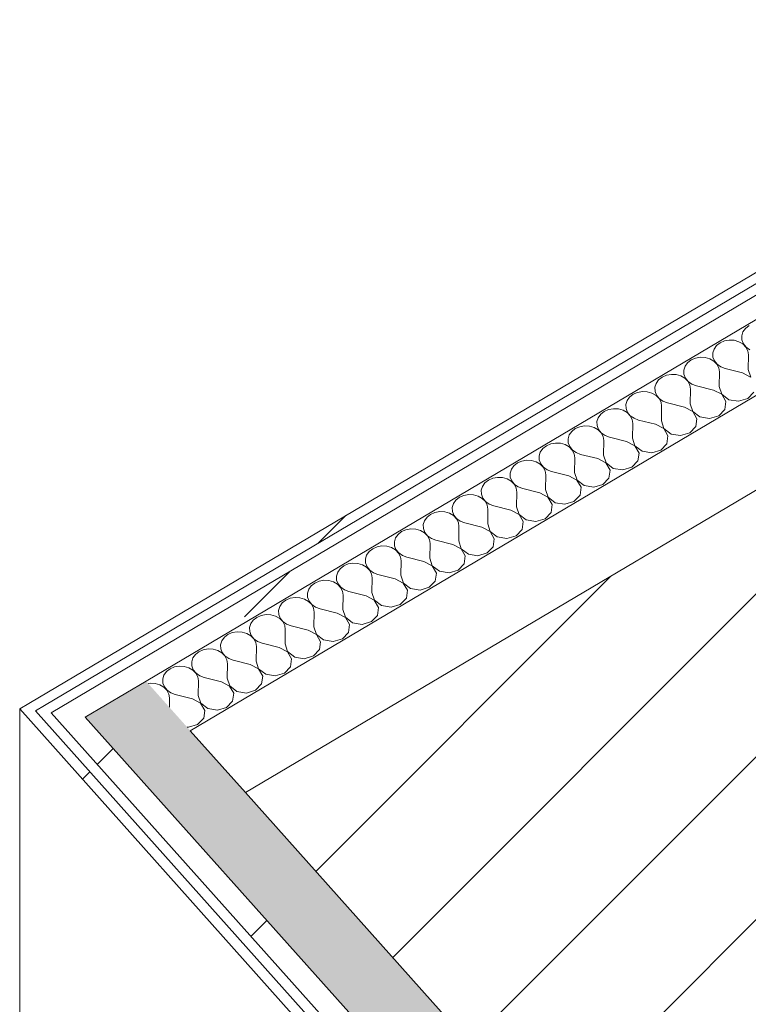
# Model space of a CAD drawing. Header units: millimetres. Extents: x -36631 to 27388, y -24993 to 6945.
# Tile 222 of 256: x 10720 to 11132, y -10882 to -10326. Entities that reach past the tile are written whole.
import ezdxf

# ---------------------------------------------------------------- set-up
doc = ezdxf.new("R2010")
doc.units = ezdxf.units.MM
doc.header["$MEASUREMENT"] = 0
doc.linetypes.add('Wipeout_Contour', pattern=[1000, 0, -1000])
doc.layers.add('10_ESTR_Pilars', color=7, linetype='Continuous')
doc.layers.add('Nuevo_08_E_Envans secs', color=7, linetype='Continuous')
for name, color, linetype, lineweight in [('10_ESTR_Pilars_Pluma_Nº__28', 7, 'Continuous', 20), ('10_ESTR_Pilars_Pluma_Nº__42', 8, 'Continuous', 25), ('Nuevo_08_E_Envans secs_Pluma_Nº__1', 7, 'Continuous', 5), ('Nuevo_08_E_Envans secs_Pluma_Nº__47', 7, 'Continuous', 20)]:
    doc.layers.add(name, color=color, linetype=linetype, lineweight=lineweight)
for name, color, linetype, lineweight, true_color in [('Nuevo_08_E_Envans secs_Pluma_Nº__102', 7, 'Continuous', 5, 0xcccccc), ('Nuevo_08_E_Envans secs_Pluma_Nº__171', 171, 'Continuous', 13, 0xaaaaff), ('Nuevo_08_E_Envans secs_Pluma_Nº__177', 7, 'Continuous', 15, 0xf7e046)]:
    doc.layers.add(name, color=color, linetype=linetype, lineweight=lineweight, true_color=true_color)
pattern_1 = [(45, (0, 0), (-183.8478, 183.8478), [195, -65]), (45, (7e-14, 183.85), (-183.8478, 183.8478), [195, -65])]

# ---------------------------------------------------------------- blocks, each defined once
blk = doc.blocks.new('Elem Sección_63_1')
at = {"color": 254, "linetype": 'Wipeout_Contour', "lineweight": 0, "ltscale": 62146.954789}
blk.add_wipeout([(11429.06, -10898.59), (11148.17, -10584.27), (10847.79, -10762.15), (11128.68, -11076.47)], dxfattribs=at).dxf.layer = '10_ESTR_Pilars'
at = {"layer": '10_ESTR_Pilars_Pluma_Nº__42', "linetype": 'Continuous', "lineweight": 25}
h = blk.add_hatch(dxfattribs=at)
h.set_pattern_fill('00_GCT_trama_45º_e1_400__05', color=8, style=0, pattern_type=2)
h.set_pattern_definition([(45, (0, 0), (-45.96194, 45.96194), [])])
h.paths.add_polyline_path([(11429.06, -10898.59), (11148.17, -10584.27), (10847.79, -10762.15), (11128.68, -11076.47)])
at = {"layer": '10_ESTR_Pilars_Pluma_Nº__28', "color": 7, "linetype": 'Continuous', "lineweight": 20}
blk.add_line((11148.17, -10584.27), (10847.79, -10762.15), dxfattribs=at)
at = {"layer": '10_ESTR_Pilars_Pluma_Nº__28', "color": 7, "linetype": 'Continuous', "lineweight": 20, "flags": 128}
blk.add_lwpolyline([(10847.79, -10762.15), (10964.52, -10892.77), (11008.21, -10941.66), (11016.33, -10950.75), (11024.44, -10959.83), (11028.19, -10964.02), (11031.93, -10968.21)], dxfattribs=at)
blk = doc.blocks.new('*X328')
at = {"layer": 'Nuevo_08_E_Envans secs_Pluma_Nº__102', "linetype": 'Continuous', "lineweight": 5, "true_color": 0xcccccc}
blk.add_hatch(color=254, dxfattribs=at).paths.add_polyline_path([(10791.62, -10699.29), (10757.29, -10719.62), (10913.96, -10894.94), (10930.19, -10913.1), (10964.52, -10892.77)])
blk = doc.blocks.new('Elem Sección_270_1')
at = {"layer": 'Nuevo_08_E_Envans secs', "lineweight": 0}
blk.add_blockref('*X328', (0, 0), dxfattribs=at)
at = {"color": 254, "linetype": 'Wipeout_Contour', "lineweight": 0, "ltscale": 61124.39772}
blk.add_wipeout([(10725.38, -10711.82), (10720.23, -10714.86), (10885.02, -10899.26), (10890.16, -10896.21)], dxfattribs=at).dxf.layer = 'Nuevo_08_E_Envans secs'
at = {"layer": 'Nuevo_08_E_Envans secs_Pluma_Nº__171', "linetype": 'Continuous', "lineweight": 13, "true_color": 0xaaaaff}
h = blk.add_hatch(dxfattribs=at)
h.set_pattern_fill('Panellat_HPL_0001', color=161, style=0, pattern_type=2)
h.set_pattern_definition(pattern_1)
h.paths.add_polyline_path([(10725.38, -10711.82), (10720.23, -10714.86), (10885.02, -10899.26), (10890.16, -10896.21)])
at = {"layer": 'Nuevo_08_E_Envans secs_Pluma_Nº__1', "color": 7, "linetype": 'Continuous', "lineweight": 5}
blk.add_line((10725.38, -10711.82), (10720.23, -10714.86), dxfattribs=at)
at = {"layer": 'Nuevo_08_E_Envans secs_Pluma_Nº__47', "color": 7, "linetype": 'Continuous', "lineweight": 20}
blk.add_line((10720.23, -10714.86), (10720.23, -10996.85), dxfattribs=at)
at = {"color": 254, "linetype": 'Wipeout_Contour', "lineweight": 0, "ltscale": 76371.112756}
blk.add_wipeout([(10738.02, -10717.15), (10902.8, -10901.55), (10913.96, -10894.94), (10757.29, -10719.62), (10749.17, -10710.54)], dxfattribs=at).dxf.layer = 'Nuevo_08_E_Envans secs'
at = {"layer": 'Nuevo_08_E_Envans secs_Pluma_Nº__177', "linetype": 'Continuous', "lineweight": 15, "true_color": 0xf7e046}
h = blk.add_hatch(dxfattribs=at)
h.set_pattern_fill('Panellat_HPL_0001', color=53, style=0, pattern_type=2)
h.set_pattern_definition(pattern_1)
h.paths.add_polyline_path([(10738.02, -10717.15), (10902.8, -10901.55), (10913.96, -10894.94), (10757.29, -10719.62), (10749.17, -10710.54)])
at = {"layer": 'Nuevo_08_E_Envans secs_Pluma_Nº__1', "color": 7, "linetype": 'Continuous', "lineweight": 5}
for p, q in [((10720.23, -10714.86), (10885.02, -10899.26)), ((10816.58, -10727.23), (10847.79, -10762.15))]:
    blk.add_line(p, q, dxfattribs=at)
at = {"layer": 'Nuevo_08_E_Envans secs_Pluma_Nº__1', "color": 7, "linetype": 'Continuous', "lineweight": 5, "flags": 128}
for points in [[(10729.12, -10716.01), (10890.16, -10896.21), (10893.91, -10900.41)], [(10738.02, -10717.15), (10899.06, -10897.36), (10902.8, -10901.55)], [(10757.29, -10719.62), (10913.96, -10894.94), (10922.08, -10904.02), (10930.19, -10913.1)]]:
    blk.add_lwpolyline(points, dxfattribs=at)
blk = doc.blocks.new('*X390')
at = {"layer": 'Nuevo_08_E_Envans secs_Pluma_Nº__102', "color": 254, "linetype": 'Continuous', "lineweight": 5, "true_color": 0xcccccc}
for p, q in [((11132.07, -10498.69), (11130.06, -10500.27)), ((11128.66, -10502.23), (11127.97, -10504.43)), ((11127.97, -10504.43), (11128.04, -10506.7)), ((11130.06, -10500.27), (11128.66, -10502.23)), ((11113.71, -10509.95), (11112.31, -10511.91)), ((11115.72, -10508.37), (11113.71, -10509.95)), ((11118.18, -10507.3), (11115.72, -10508.37)), ((11120.91, -10506.82), (11118.18, -10507.3)), ((11123.69, -10506.96), (11120.91, -10506.82)), ((11126.32, -10507.72), (11123.69, -10506.96)), ((11128.59, -10509.03), (11126.32, -10507.72)), ((11128.04, -10506.7), (11128.88, -10508.86)), ((11130.34, -10510.8), (11128.59, -10509.03)), ((11128.88, -10508.86), (11130.41, -10510.76)), ((11112.31, -10511.91), (11111.62, -10514.11)), ((11111.62, -10514.11), (11111.7, -10516.38)), ((11131.43, -10512.89), (11130.34, -10510.8)), ((11130.41, -10510.76), (11132.51, -10512.25)), ((11131.77, -10515.14), (11131.43, -10512.89)), ((11131.62, -10523.37), (11131.77, -10515.14)), ((11097.37, -10519.63), (11095.96, -10521.59)), ((11099.37, -10518.05), (11097.37, -10519.63)), ((11101.83, -10516.98), (11099.37, -10518.05)), ((11104.56, -10516.5), (11101.83, -10516.98)), ((11107.34, -10516.64), (11104.56, -10516.5)), ((11109.97, -10517.4), (11107.34, -10516.64)), ((11112.25, -10518.71), (11109.97, -10517.4)), ((11111.7, -10516.38), (11112.53, -10518.54)), ((11113.99, -10520.48), (11112.25, -10518.71)), ((11112.53, -10518.54), (11114.06, -10520.44)), ((11115.08, -10522.57), (11113.99, -10520.48)), ((11114.06, -10520.44), (11116.17, -10521.93)), ((11085.49, -10526.66), (11083.03, -10527.73)), ((11088.21, -10526.18), (11085.49, -10526.66)), ((11091, -10526.32), (11088.21, -10526.18)), ((11093.62, -10527.08), (11091, -10526.32)), ((11095.96, -10521.59), (11095.28, -10523.79)), ((11095.28, -10523.79), (11095.35, -10526.06)), ((11095.35, -10526.06), (11096.18, -10528.23)), ((11115.42, -10524.82), (11115.08, -10522.57)), ((11115.28, -10533.05), (11115.42, -10524.82)), ((11116.17, -10521.93), (11118.69, -10522.89)), ((11128.35, -10525.31), (11118.69, -10522.89)), ((11132.99, -10527.75), (11128.35, -10525.31)), ((11131.62, -10523.37), (11133.05, -10527.71)), ((11079.62, -10531.27), (11078.93, -10533.47)), ((11081.02, -10529.31), (11079.62, -10531.27)), ((11083.03, -10527.73), (11081.02, -10529.31)), ((11095.9, -10528.39), (11093.62, -10527.08)), ((11097.65, -10530.16), (11095.9, -10528.39)), ((11096.18, -10528.23), (11097.71, -10530.12)), ((11098.73, -10532.25), (11097.65, -10530.16)), ((11097.71, -10530.12), (11099.82, -10531.61)), ((11099.08, -10534.5), (11098.73, -10532.25)), ((11099.82, -10531.61), (11102.35, -10532.57)), ((11112.01, -10534.99), (11102.35, -10532.57)), ((11066.68, -10537.41), (11064.67, -10538.99)), ((11069.14, -10536.34), (11066.68, -10537.41)), ((11071.87, -10535.86), (11069.14, -10536.34)), ((11074.65, -10536.01), (11071.87, -10535.86)), ((11077.28, -10536.76), (11074.65, -10536.01)), ((11079.55, -10538.07), (11077.28, -10536.76)), ((11078.93, -10533.47), (11079, -10535.74)), ((11079, -10535.74), (11079.84, -10537.91)), ((11081.3, -10539.84), (11079.55, -10538.07)), ((11079.84, -10537.91), (11081.37, -10539.8)), ((11098.93, -10542.73), (11099.08, -10534.5)), ((11116.64, -10537.43), (11112.01, -10534.99)), ((11115.28, -10533.05), (11116.71, -10537.39)), ((11119, -10541.5), (11116.64, -10537.43)), ((11116.71, -10537.39), (11120.73, -10540.47)), ((11131.33, -10539.82), (11134.74, -10536.28)), ((11063.27, -10540.95), (11062.58, -10543.15)), ((11062.58, -10543.15), (11062.66, -10545.42)), ((11064.67, -10538.99), (11063.27, -10540.95)), ((11082.39, -10541.93), (11081.3, -10539.84)), ((11081.37, -10539.8), (11083.47, -10541.29)), ((11082.73, -10544.19), (11082.39, -10541.93)), ((11083.47, -10541.29), (11086, -10542.25)), ((11095.66, -10544.67), (11086, -10542.25)), ((11098.93, -10542.73), (11100.36, -10547.07)), ((11118.39, -10545.96), (11119, -10541.5)), ((11120.73, -10540.47), (11126.14, -10541.37)), ((11126.14, -10541.37), (11131.33, -10539.82)), ((11048.33, -10548.67), (11046.92, -10550.63)), ((11050.33, -10547.09), (11048.33, -10548.67)), ((11052.79, -10546.03), (11050.33, -10547.09)), ((11055.52, -10545.54), (11052.79, -10546.03)), ((11058.3, -10545.69), (11055.52, -10545.54)), ((11060.93, -10546.44), (11058.3, -10545.69)), ((11063.2, -10547.76), (11060.93, -10546.44)), ((11062.66, -10545.42), (11063.49, -10547.59)), ((11064.95, -10549.52), (11063.2, -10547.76)), ((11063.49, -10547.59), (11065.02, -10549.48)), ((11082.58, -10552.41), (11082.73, -10544.19)), ((11100.29, -10547.11), (11095.66, -10544.67)), ((11102.66, -10551.18), (11100.29, -10547.11)), ((11100.36, -10547.07), (11104.38, -10550.15)), ((11114.98, -10549.5), (11118.39, -10545.96)), ((11046.92, -10550.63), (11046.23, -10552.83)), ((11046.23, -10552.83), (11046.31, -10555.1)), ((11066.04, -10551.61), (11064.95, -10549.52)), ((11065.02, -10549.48), (11067.13, -10550.97)), ((11066.38, -10553.87), (11066.04, -10551.61)), ((11066.24, -10562.09), (11066.38, -10553.87)), ((11067.13, -10550.97), (11069.65, -10551.93)), ((11079.31, -10554.35), (11069.65, -10551.93)), ((11083.95, -10556.79), (11079.31, -10554.35)), ((11082.58, -10552.41), (11084.01, -10556.75)), ((11102.04, -10555.64), (11102.66, -10551.18)), ((11104.38, -10550.15), (11109.79, -10551.05)), ((11109.79, -10551.05), (11114.98, -10549.5)), ((11030.58, -10560.31), (11029.89, -10562.51)), ((11031.98, -10558.35), (11030.58, -10560.31)), ((11033.99, -10556.78), (11031.98, -10558.35)), ((11036.45, -10555.71), (11033.99, -10556.78)), ((11039.17, -10555.22), (11036.45, -10555.71)), ((11041.95, -10555.37), (11039.17, -10555.22)), ((11044.58, -10556.12), (11041.95, -10555.37)), ((11046.86, -10557.44), (11044.58, -10556.12)), ((11046.31, -10555.1), (11047.14, -10557.27)), ((11048.61, -10559.2), (11046.86, -10557.44)), ((11047.14, -10557.27), (11048.67, -10559.17)), ((11049.69, -10561.29), (11048.61, -10559.2)), ((11048.67, -10559.17), (11050.78, -10560.65)), ((11086.31, -10560.86), (11083.95, -10556.79)), ((11084.01, -10556.75), (11088.04, -10559.83)), ((11088.04, -10559.83), (11093.45, -10560.73)), ((11093.45, -10560.73), (11098.63, -10559.18)), ((11098.63, -10559.18), (11102.04, -10555.64)), ((11020.1, -10565.39), (11017.64, -10566.46)), ((11022.82, -10564.91), (11020.1, -10565.39)), ((11025.61, -10565.05), (11022.82, -10564.91)), ((11028.24, -10565.8), (11025.61, -10565.05)), ((11030.51, -10567.12), (11028.24, -10565.8)), ((11029.89, -10562.51), (11029.96, -10564.78)), ((11029.96, -10564.78), (11030.8, -10566.95)), ((11050.04, -10563.55), (11049.69, -10561.29)), ((11049.89, -10571.77), (11050.04, -10563.55)), ((11050.78, -10560.65), (11053.31, -10561.61)), ((11062.97, -10564.03), (11053.31, -10561.61)), ((11067.6, -10566.47), (11062.97, -10564.03)), ((11066.24, -10562.09), (11067.67, -10566.43)), ((11082.29, -10568.86), (11085.69, -10565.33)), ((11085.69, -10565.33), (11086.31, -10560.86)), ((11014.23, -10569.99), (11013.54, -10572.19)), ((11015.63, -10568.03), (11014.23, -10569.99)), ((11017.64, -10566.46), (11015.63, -10568.03)), ((11032.26, -10568.89), (11030.51, -10567.12)), ((11030.8, -10566.95), (11032.32, -10568.85)), ((11033.35, -10570.98), (11032.26, -10568.89)), ((11032.32, -10568.85), (11034.43, -10570.33)), ((11033.69, -10573.23), (11033.35, -10570.98)), ((11034.43, -10570.33), (11036.96, -10571.29)), ((11046.62, -10573.71), (11036.96, -10571.29)), ((11069.96, -10570.54), (11067.6, -10566.47)), ((11067.67, -10566.43), (11071.69, -10569.52)), ((11069.35, -10575.01), (11069.96, -10570.54)), ((11071.69, -10569.52), (11077.1, -10570.41)), ((11077.1, -10570.41), (11082.29, -10568.86)), ((11001.29, -10576.14), (10999.28, -10577.71)), ((11003.75, -10575.07), (11001.29, -10576.14)), ((11006.48, -10574.59), (11003.75, -10575.07)), ((11009.26, -10574.73), (11006.48, -10574.59)), ((11011.89, -10575.49), (11009.26, -10574.73)), ((11014.16, -10576.8), (11011.89, -10575.49)), ((11013.54, -10572.19), (11013.61, -10574.46)), ((11013.61, -10574.46), (11014.45, -10576.63)), ((11015.91, -10578.57), (11014.16, -10576.8)), ((11014.45, -10576.63), (11015.98, -10578.53)), ((11033.54, -10581.45), (11033.69, -10573.23)), ((11051.25, -10576.15), (11046.62, -10573.71)), ((11049.89, -10571.77), (11051.32, -10576.12)), ((11053.62, -10580.22), (11051.25, -10576.15)), ((11051.32, -10576.12), (11055.34, -10579.2)), ((11065.94, -10578.54), (11069.35, -10575.01)), ((10997.88, -10579.68), (10997.19, -10581.87)), ((10997.19, -10581.87), (10997.27, -10584.14)), ((10999.28, -10577.71), (10997.88, -10579.68)), ((11017, -10580.66), (11015.91, -10578.57)), ((11015.98, -10578.53), (11018.09, -10580.01)), ((11017.34, -10582.91), (11017, -10580.66)), ((11018.09, -10580.01), (11020.61, -10580.97)), ((11030.27, -10583.39), (11020.61, -10580.97)), ((11033.54, -10581.45), (11034.97, -10585.8)), ((11053, -10584.69), (11053.62, -10580.22)), ((11055.34, -10579.2), (11060.75, -10580.1)), ((11060.75, -10580.1), (11065.94, -10578.54)), ((10982.94, -10587.39), (10981.54, -10589.36)), ((10984.94, -10585.82), (10982.94, -10587.39)), ((10987.4, -10584.75), (10984.94, -10585.82)), ((10990.13, -10584.27), (10987.4, -10584.75)), ((10992.91, -10584.41), (10990.13, -10584.27)), ((10995.54, -10585.17), (10992.91, -10584.41)), ((10997.82, -10586.48), (10995.54, -10585.17)), ((10997.27, -10584.14), (10998.1, -10586.31)), ((10999.56, -10588.25), (10997.82, -10586.48)), ((10998.1, -10586.31), (10999.63, -10588.21)), ((11017.19, -10591.13), (11017.34, -10582.91)), ((11034.91, -10585.84), (11030.27, -10583.39)), ((11037.27, -10589.9), (11034.91, -10585.84)), ((11034.97, -10585.8), (11038.99, -10588.88)), ((11049.59, -10588.22), (11053, -10584.69)), ((10981.54, -10589.36), (10980.85, -10591.56)), ((10980.85, -10591.56), (10980.92, -10593.82)), ((11000.65, -10590.34), (10999.56, -10588.25)), ((10999.63, -10588.21), (11001.74, -10589.69)), ((11001, -10592.59), (11000.65, -10590.34)), ((11000.85, -10600.82), (11001, -10592.59)), ((11001.74, -10589.69), (11004.26, -10590.65)), ((11013.92, -10593.07), (11004.26, -10590.65)), ((11018.56, -10595.52), (11013.92, -10593.07)), ((11017.19, -10591.13), (11018.63, -10595.48)), ((11036.65, -10594.37), (11037.27, -10589.9)), ((11038.99, -10588.88), (11044.41, -10589.78)), ((11044.41, -10589.78), (11049.59, -10588.22)), ((10965.19, -10599.04), (10964.5, -10601.24)), ((10966.59, -10597.07), (10965.19, -10599.04)), ((10968.6, -10595.5), (10966.59, -10597.07)), ((10971.06, -10594.43), (10968.6, -10595.5)), ((10973.78, -10593.95), (10971.06, -10594.43)), ((10976.57, -10594.09), (10973.78, -10593.95)), ((10979.19, -10594.85), (10976.57, -10594.09)), ((10981.47, -10596.16), (10979.19, -10594.85)), ((10980.92, -10593.82), (10981.75, -10595.99)), ((10983.22, -10597.93), (10981.47, -10596.16)), ((10981.75, -10595.99), (10983.28, -10597.89)), ((10984.3, -10600.02), (10983.22, -10597.93)), ((10983.28, -10597.89), (10985.39, -10599.37)), ((11020.92, -10599.58), (11018.56, -10595.52)), ((11018.63, -10595.48), (11022.65, -10598.56)), ((11022.65, -10598.56), (11028.06, -10599.46)), ((11028.06, -10599.46), (11033.24, -10597.91)), ((11033.24, -10597.91), (11036.65, -10594.37)), ((10954.71, -10604.11), (10952.25, -10605.18)), ((10957.44, -10603.63), (10954.71, -10604.11)), ((10960.22, -10603.77), (10957.44, -10603.63)), ((10962.85, -10604.53), (10960.22, -10603.77)), ((10965.12, -10605.84), (10962.85, -10604.53)), ((10964.5, -10601.24), (10964.57, -10603.51)), ((10964.57, -10603.51), (10965.41, -10605.67)), ((10984.65, -10602.27), (10984.3, -10600.02)), ((10984.5, -10610.5), (10984.65, -10602.27)), ((10985.39, -10599.37), (10987.92, -10600.33)), ((10997.58, -10602.75), (10987.92, -10600.33)), ((11002.21, -10605.2), (10997.58, -10602.75)), ((11000.85, -10600.82), (11002.28, -10605.16)), ((11016.9, -10607.59), (11020.31, -10604.05)), ((11020.31, -10604.05), (11020.92, -10599.58)), ((10948.84, -10608.72), (10948.15, -10610.92)), ((10950.24, -10606.76), (10948.84, -10608.72)), ((10952.25, -10605.18), (10950.24, -10606.76)), ((10966.87, -10607.61), (10965.12, -10605.84)), ((10965.41, -10605.67), (10966.94, -10607.57)), ((10967.96, -10609.7), (10966.87, -10607.61)), ((10966.94, -10607.57), (10969.04, -10609.05)), ((10968.3, -10611.95), (10967.96, -10609.7)), ((10969.04, -10609.05), (10971.57, -10610.01)), ((10981.23, -10612.43), (10971.57, -10610.01)), ((11004.57, -10609.26), (11002.21, -10605.2)), ((11002.28, -10605.16), (11006.3, -10608.24)), ((11003.96, -10613.73), (11004.57, -10609.26)), ((11006.3, -10608.24), (11011.71, -10609.14)), ((11011.71, -10609.14), (11016.9, -10607.59)), ((10935.9, -10614.86), (10933.9, -10616.44)), ((10938.36, -10613.79), (10935.9, -10614.86)), ((10941.09, -10613.31), (10938.36, -10613.79)), ((10943.87, -10613.45), (10941.09, -10613.31)), ((10946.5, -10614.21), (10943.87, -10613.45)), ((10948.78, -10615.52), (10946.5, -10614.21)), ((10948.15, -10610.92), (10948.23, -10613.19)), ((10948.23, -10613.19), (10949.06, -10615.35)), ((10950.52, -10617.29), (10948.78, -10615.52)), ((10949.06, -10615.35), (10950.59, -10617.25)), ((10968.15, -10620.18), (10968.3, -10611.95)), ((10985.87, -10614.88), (10981.23, -10612.43)), ((10984.5, -10610.5), (10985.93, -10614.84)), ((10988.23, -10618.94), (10985.87, -10614.88)), ((10985.93, -10614.84), (10989.95, -10617.92)), ((11000.55, -10617.27), (11003.96, -10613.73)), ((10932.49, -10618.4), (10931.8, -10620.6)), ((10931.8, -10620.6), (10931.88, -10622.87)), ((10933.9, -10616.44), (10932.49, -10618.4)), ((10951.61, -10619.38), (10950.52, -10617.29)), ((10950.59, -10617.25), (10952.7, -10618.74)), ((10951.95, -10621.63), (10951.61, -10619.38)), ((10952.7, -10618.74), (10955.22, -10619.7)), ((10964.88, -10622.11), (10955.22, -10619.7)), ((10968.15, -10620.18), (10969.58, -10624.52)), ((10987.61, -10623.41), (10988.23, -10618.94)), ((10989.95, -10617.92), (10995.37, -10618.82)), ((10995.37, -10618.82), (11000.55, -10617.27)), ((10917.55, -10626.12), (10916.15, -10628.08)), ((10919.56, -10624.54), (10917.55, -10626.12)), ((10922.02, -10623.47), (10919.56, -10624.54)), ((10924.74, -10622.99), (10922.02, -10623.47)), ((10927.52, -10623.13), (10924.74, -10622.99)), ((10930.15, -10623.89), (10927.52, -10623.13)), ((10932.43, -10625.2), (10930.15, -10623.89)), ((10931.88, -10622.87), (10932.71, -10625.03)), ((10934.18, -10626.97), (10932.43, -10625.2)), ((10932.71, -10625.03), (10934.24, -10626.93)), ((10935.26, -10629.06), (10934.18, -10626.97)), ((10934.24, -10626.93), (10936.35, -10628.42)), ((10951.81, -10629.86), (10951.95, -10621.63)), ((10969.52, -10624.56), (10964.88, -10622.11)), ((10971.88, -10628.62), (10969.52, -10624.56)), ((10969.58, -10624.52), (10973.61, -10627.6)), ((10979.02, -10628.5), (10984.2, -10626.95)), ((10984.2, -10626.95), (10987.61, -10623.41)), ((10916.15, -10628.08), (10915.46, -10630.28)), ((10915.46, -10630.28), (10915.53, -10632.55)), ((10915.53, -10632.55), (10916.37, -10634.71)), ((10935.61, -10631.31), (10935.26, -10629.06)), ((10935.46, -10639.54), (10935.61, -10631.31)), ((10936.35, -10628.42), (10938.88, -10629.38)), ((10948.54, -10631.79), (10938.88, -10629.38)), ((10953.17, -10634.24), (10948.54, -10631.79)), ((10951.81, -10629.86), (10953.24, -10634.2)), ((10971.27, -10633.09), (10971.88, -10628.62)), ((10973.61, -10627.6), (10979.02, -10628.5)), ((10899.8, -10637.76), (10899.11, -10639.96)), ((10901.2, -10635.8), (10899.8, -10637.76)), ((10903.21, -10634.22), (10901.2, -10635.8)), ((10905.67, -10633.15), (10903.21, -10634.22)), ((10908.39, -10632.67), (10905.67, -10633.15)), ((10911.18, -10632.81), (10908.39, -10632.67)), ((10913.81, -10633.57), (10911.18, -10632.81)), ((10916.08, -10634.88), (10913.81, -10633.57)), ((10917.83, -10636.65), (10916.08, -10634.88)), ((10916.37, -10634.71), (10917.89, -10636.61)), ((10918.92, -10638.74), (10917.83, -10636.65)), ((10917.89, -10636.61), (10920, -10638.1)), ((10920, -10638.1), (10922.53, -10639.06)), ((10955.53, -10638.3), (10953.17, -10634.24)), ((10953.24, -10634.2), (10957.26, -10637.28)), ((10957.26, -10637.28), (10962.67, -10638.18)), ((10962.67, -10638.18), (10967.86, -10636.63)), ((10967.86, -10636.63), (10971.27, -10633.09)), ((10889.32, -10642.83), (10886.86, -10643.9)), ((10892.05, -10642.35), (10889.32, -10642.83)), ((10894.83, -10642.49), (10892.05, -10642.35)), ((10897.46, -10643.25), (10894.83, -10642.49)), ((10899.73, -10644.56), (10897.46, -10643.25)), ((10899.11, -10639.96), (10899.19, -10642.23)), ((10899.19, -10642.23), (10900.02, -10644.39)), ((10919.26, -10640.99), (10918.92, -10638.74)), ((10919.11, -10649.22), (10919.26, -10640.99)), ((10932.19, -10641.47), (10922.53, -10639.06)), ((10936.82, -10643.92), (10932.19, -10641.47)), ((10935.46, -10639.54), (10936.89, -10643.88)), ((10951.51, -10646.31), (10954.92, -10642.77)), ((10954.92, -10642.77), (10955.53, -10638.3)), ((10883.45, -10647.44), (10882.76, -10649.64)), ((10884.86, -10645.48), (10883.45, -10647.44)), ((10886.86, -10643.9), (10884.86, -10645.48)), ((10901.48, -10646.33), (10899.73, -10644.56)), ((10900.02, -10644.39), (10901.55, -10646.29)), ((10902.57, -10648.42), (10901.48, -10646.33)), ((10901.55, -10646.29), (10903.66, -10647.78)), ((10902.91, -10650.67), (10902.57, -10648.42)), ((10903.66, -10647.78), (10906.18, -10648.74)), ((10915.84, -10651.16), (10906.18, -10648.74)), ((10919.11, -10649.22), (10920.54, -10653.56)), ((10939.19, -10647.98), (10936.82, -10643.92)), ((10936.89, -10643.88), (10940.91, -10646.96)), ((10938.57, -10652.45), (10939.19, -10647.98)), ((10940.91, -10646.96), (10946.32, -10647.86)), ((10946.32, -10647.86), (10951.51, -10646.31)), ((10870.52, -10653.58), (10868.51, -10655.16)), ((10872.98, -10652.51), (10870.52, -10653.58)), ((10875.7, -10652.03), (10872.98, -10652.51)), ((10878.48, -10652.17), (10875.7, -10652.03)), ((10881.11, -10652.93), (10878.48, -10652.17)), ((10883.39, -10654.24), (10881.11, -10652.93)), ((10882.76, -10649.64), (10882.84, -10651.91)), ((10882.84, -10651.91), (10883.67, -10654.08)), ((10885.13, -10656.01), (10883.39, -10654.24)), ((10883.67, -10654.08), (10885.2, -10655.97)), ((10902.76, -10658.9), (10902.91, -10650.67)), ((10920.48, -10653.6), (10915.84, -10651.16)), ((10922.84, -10657.66), (10920.48, -10653.6)), ((10920.54, -10653.56), (10924.57, -10656.64)), ((10935.16, -10655.99), (10938.57, -10652.45)), ((10867.11, -10657.12), (10866.42, -10659.32)), ((10866.42, -10659.32), (10866.49, -10661.59)), ((10868.51, -10655.16), (10867.11, -10657.12)), ((10886.22, -10658.1), (10885.13, -10656.01)), ((10885.2, -10655.97), (10887.31, -10657.46)), ((10886.57, -10660.35), (10886.22, -10658.1)), ((10886.42, -10668.58), (10886.57, -10660.35)), ((10887.31, -10657.46), (10889.84, -10658.42)), ((10899.5, -10660.84), (10889.84, -10658.42)), ((10902.76, -10658.9), (10904.2, -10663.24)), ((10922.22, -10662.13), (10922.84, -10657.66)), ((10924.57, -10656.64), (10929.98, -10657.54)), ((10929.98, -10657.54), (10935.16, -10655.99)), ((10852.16, -10664.84), (10850.76, -10666.8)), ((10854.17, -10663.26), (10852.16, -10664.84)), ((10856.63, -10662.19), (10854.17, -10663.26)), ((10859.35, -10661.71), (10856.63, -10662.19)), ((10862.14, -10661.86), (10859.35, -10661.71)), ((10864.77, -10662.61), (10862.14, -10661.86)), ((10867.04, -10663.92), (10864.77, -10662.61)), ((10866.49, -10661.59), (10867.32, -10663.76)), ((10868.79, -10665.69), (10867.04, -10663.92)), ((10867.32, -10663.76), (10868.85, -10665.65)), ((10869.87, -10667.78), (10868.79, -10665.69)), ((10868.85, -10665.65), (10870.96, -10667.14)), ((10904.13, -10663.28), (10899.5, -10660.84)), ((10906.49, -10667.35), (10904.13, -10663.28)), ((10904.2, -10663.24), (10908.22, -10666.32)), ((10913.63, -10667.22), (10918.82, -10665.67)), ((10918.82, -10665.67), (10922.22, -10662.13)), ((10843.01, -10671.39), (10840.28, -10671.88)), ((10845.79, -10671.54), (10843.01, -10671.39)), ((10850.76, -10666.8), (10850.07, -10669)), ((10850.07, -10669), (10850.14, -10671.27)), ((10850.14, -10671.27), (10850.98, -10673.44)), ((10870.22, -10670.04), (10869.87, -10667.78)), ((10870.07, -10678.26), (10870.22, -10670.04)), ((10870.96, -10667.14), (10873.49, -10668.1)), ((10883.15, -10670.52), (10873.49, -10668.1)), ((10887.78, -10672.96), (10883.15, -10670.52)), ((10886.42, -10668.58), (10887.85, -10672.92)), ((10905.88, -10671.81), (10906.49, -10667.35)), ((10908.22, -10666.32), (10913.63, -10667.22)), ((10834.41, -10676.48), (10833.72, -10678.68)), ((10835.81, -10674.52), (10834.41, -10676.48)), ((10837.82, -10672.94), (10835.81, -10674.52)), ((10840.28, -10671.88), (10837.82, -10672.94)), ((10848.42, -10672.29), (10845.79, -10671.54)), ((10850.69, -10673.61), (10848.42, -10672.29)), ((10852.44, -10675.37), (10850.69, -10673.61)), ((10850.98, -10673.44), (10852.51, -10675.33)), ((10853.53, -10677.46), (10852.44, -10675.37)), ((10852.51, -10675.33), (10854.61, -10676.82)), ((10854.61, -10676.82), (10857.14, -10677.78)), ((10890.15, -10677.03), (10887.78, -10672.96)), ((10887.85, -10672.92), (10891.87, -10676)), ((10889.53, -10681.49), (10890.15, -10677.03)), ((10891.87, -10676), (10897.28, -10676.9)), ((10897.28, -10676.9), (10902.47, -10675.35)), ((10902.47, -10675.35), (10905.88, -10671.81)), ((10823.93, -10681.56), (10821.47, -10682.63)), ((10826.66, -10681.07), (10823.93, -10681.56)), ((10829.44, -10681.22), (10826.66, -10681.07)), ((10832.07, -10681.97), (10829.44, -10681.22)), ((10834.35, -10683.29), (10832.07, -10681.97)), ((10833.72, -10678.68), (10833.8, -10680.95)), ((10833.8, -10680.95), (10834.63, -10683.12)), ((10853.87, -10679.72), (10853.53, -10677.46)), ((10853.72, -10687.94), (10853.87, -10679.72)), ((10866.8, -10680.2), (10857.14, -10677.78)), ((10871.44, -10682.64), (10866.8, -10680.2)), ((10870.07, -10678.26), (10871.5, -10682.6)), ((10871.5, -10682.6), (10875.52, -10685.68)), ((10886.12, -10685.03), (10889.53, -10681.49)), ((10818.07, -10686.16), (10817.38, -10688.36)), ((10819.47, -10684.2), (10818.07, -10686.16)), ((10821.47, -10682.63), (10819.47, -10684.2)), ((10836.09, -10685.05), (10834.35, -10683.29)), ((10834.63, -10683.12), (10836.16, -10685.02)), ((10837.18, -10687.14), (10836.09, -10685.05)), ((10836.16, -10685.02), (10838.27, -10686.5)), ((10837.52, -10689.4), (10837.18, -10687.14)), ((10838.27, -10686.5), (10840.79, -10687.46)), ((10850.45, -10689.88), (10840.79, -10687.46)), ((10853.72, -10687.94), (10855.15, -10692.28)), ((10873.8, -10686.71), (10871.44, -10682.64)), ((10873.18, -10691.18), (10873.8, -10686.71)), ((10875.52, -10685.68), (10880.94, -10686.58)), ((10880.94, -10686.58), (10886.12, -10685.03)), ((10805.13, -10692.31), (10803.12, -10693.88)), ((10807.59, -10691.24), (10805.13, -10692.31)), ((10810.31, -10690.76), (10807.59, -10691.24)), ((10813.1, -10690.9), (10810.31, -10690.76)), ((10815.72, -10691.65), (10813.1, -10690.9)), ((10818, -10692.97), (10815.72, -10691.65)), ((10817.38, -10688.36), (10817.45, -10690.63)), ((10817.45, -10690.63), (10818.28, -10692.8)), ((10819.75, -10694.74), (10818, -10692.97)), ((10818.28, -10692.8), (10819.81, -10694.7)), ((10837.38, -10697.62), (10837.52, -10689.4)), ((10855.09, -10692.32), (10850.45, -10689.88)), ((10857.45, -10696.39), (10855.09, -10692.32)), ((10855.15, -10692.28), (10859.18, -10695.37)), ((10869.77, -10694.71), (10873.18, -10691.18)), ((10801.72, -10695.84), (10801.03, -10698.04)), ((10801.03, -10698.04), (10801.1, -10700.31)), ((10803.12, -10693.88), (10801.72, -10695.84)), ((10820.83, -10696.83), (10819.75, -10694.74)), ((10819.81, -10694.7), (10821.92, -10696.18)), ((10821.18, -10699.08), (10820.83, -10696.83)), ((10821.03, -10707.3), (10821.18, -10699.08)), ((10821.92, -10696.18), (10824.45, -10697.14)), ((10834.11, -10699.56), (10824.45, -10697.14)), ((10837.38, -10697.62), (10838.81, -10701.97)), ((10856.84, -10700.86), (10857.45, -10696.39)), ((10859.18, -10695.37), (10864.59, -10696.26)), ((10864.59, -10696.26), (10869.77, -10694.71)), ((10793.97, -10700.44), (10792.82, -10700.64)), ((10796.75, -10700.58), (10793.97, -10700.44)), ((10799.38, -10701.34), (10796.75, -10700.58)), ((10801.65, -10702.65), (10799.38, -10701.34)), ((10801.1, -10700.31), (10801.94, -10702.48)), ((10803.4, -10704.42), (10801.65, -10702.65)), ((10801.94, -10702.48), (10803.47, -10704.38)), ((10804.49, -10706.51), (10803.4, -10704.42)), ((10803.47, -10704.38), (10805.57, -10705.86)), ((10838.74, -10702), (10834.11, -10699.56)), ((10841.1, -10706.07), (10838.74, -10702)), ((10838.81, -10701.97), (10842.83, -10705.05)), ((10848.24, -10705.95), (10853.43, -10704.39)), ((10853.43, -10704.39), (10856.84, -10700.86)), ((10804.83, -10708.76), (10804.49, -10706.51)), ((10804.74, -10713.97), (10804.83, -10708.76)), ((10805.57, -10705.86), (10808.1, -10706.82)), ((10817.76, -10709.24), (10808.1, -10706.82)), ((10822.39, -10711.69), (10817.76, -10709.24)), ((10821.03, -10707.3), (10822.46, -10711.65)), ((10840.49, -10710.54), (10841.1, -10706.07)), ((10842.83, -10705.05), (10848.24, -10705.95)), ((10824.76, -10715.75), (10822.39, -10711.69)), ((10822.46, -10711.65), (10826.48, -10714.73)), ((10824.14, -10720.22), (10824.76, -10715.75)), ((10826.48, -10714.73), (10831.9, -10715.63)), ((10831.9, -10715.63), (10837.08, -10714.07)), ((10837.08, -10714.07), (10840.49, -10710.54)), ((10820.73, -10723.76), (10824.14, -10720.22)), ((10814.75, -10725.17), (10815.55, -10725.31)), ((10815.55, -10725.31), (10820.73, -10723.76))]:
    blk.add_line(p, q, dxfattribs=at)
blk = doc.blocks.new('Elem Sección_309_1')
at = {"layer": 'Nuevo_08_E_Envans secs', "lineweight": 0}
blk.add_blockref('*X390', (0, 0), dxfattribs=at)
at = {"color": 254, "linetype": 'Wipeout_Contour', "lineweight": 0, "ltscale": 91693.246753}
blk.add_wipeout([(11370.91, -10356.23), (11382.07, -10349.62), (11373.96, -10340.54), (10749.17, -10710.54), (10757.29, -10719.62), (10791.62, -10699.29)], dxfattribs=at).dxf.layer = 'Nuevo_08_E_Envans secs'
at = {"layer": 'Nuevo_08_E_Envans secs_Pluma_Nº__177', "linetype": 'Continuous', "lineweight": 15, "true_color": 0xf7e046}
h = blk.add_hatch(dxfattribs=at)
h.set_pattern_fill('Panellat_HPL_0001', color=53, style=0, pattern_type=2)
h.set_pattern_definition(pattern_1)
h.paths.add_polyline_path([(11370.91, -10356.23), (11382.07, -10349.62), (11373.96, -10340.54), (10749.17, -10710.54), (10757.29, -10719.62), (10791.62, -10699.29)])
at = {"color": 254, "linetype": 'Wipeout_Contour', "lineweight": 0, "ltscale": 61056.350942}
blk.add_wipeout([(11376.76, -10326.06), (10725.38, -10711.82), (10729.12, -10716.01), (11380.51, -10330.25)], dxfattribs=at).dxf.layer = 'Nuevo_08_E_Envans secs'
at = {"layer": 'Nuevo_08_E_Envans secs_Pluma_Nº__171', "linetype": 'Continuous', "lineweight": 13, "true_color": 0xaaaaff}
h = blk.add_hatch(dxfattribs=at)
h.set_pattern_fill('Panellat_HPL_0001', color=161, style=0, pattern_type=2)
h.set_pattern_definition(pattern_1)
h.paths.add_polyline_path([(11376.76, -10326.06), (10725.38, -10711.82), (10729.12, -10716.01), (11380.51, -10330.25)])
at = {"layer": 'Nuevo_08_E_Envans secs_Pluma_Nº__1', "color": 7, "linetype": 'Continuous', "lineweight": 5}
for p, q in [((11376.76, -10326.06), (10725.38, -10711.82)), ((11361.55, -10404.5), (10816.58, -10727.23))]:
    blk.add_line(p, q, dxfattribs=at)
at = {"layer": 'Nuevo_08_E_Envans secs_Pluma_Nº__1', "color": 7, "linetype": 'Continuous', "lineweight": 5, "flags": 128}
for points in [[(11375.36, -10333.3), (10734.27, -10712.96), (10729.12, -10716.01)], [(11373.96, -10340.54), (10749.17, -10710.54), (10738.02, -10717.15)], [(11370.91, -10356.23), (10791.62, -10699.29), (10757.29, -10719.62)]]:
    blk.add_lwpolyline(points, dxfattribs=at)

msp = doc.modelspace()

# ---------------------------------------------------------------- block references
at = {"layer": '10_ESTR_Pilars', "lineweight": 0}
msp.add_blockref('Elem Sección_63_1', (0, 0), dxfattribs=at)

# ---------------------------------------------------------------- next in the draw order: block references
at = {"layer": 'Nuevo_08_E_Envans secs', "lineweight": 0}
msp.add_blockref('Elem Sección_270_1', (0, 0), dxfattribs=at)

# ---------------------------------------------------------------- next in the draw order: block references
msp.add_blockref('Elem Sección_309_1', (0, 0), dxfattribs=at)

doc.saveas('drawing.dxf')
